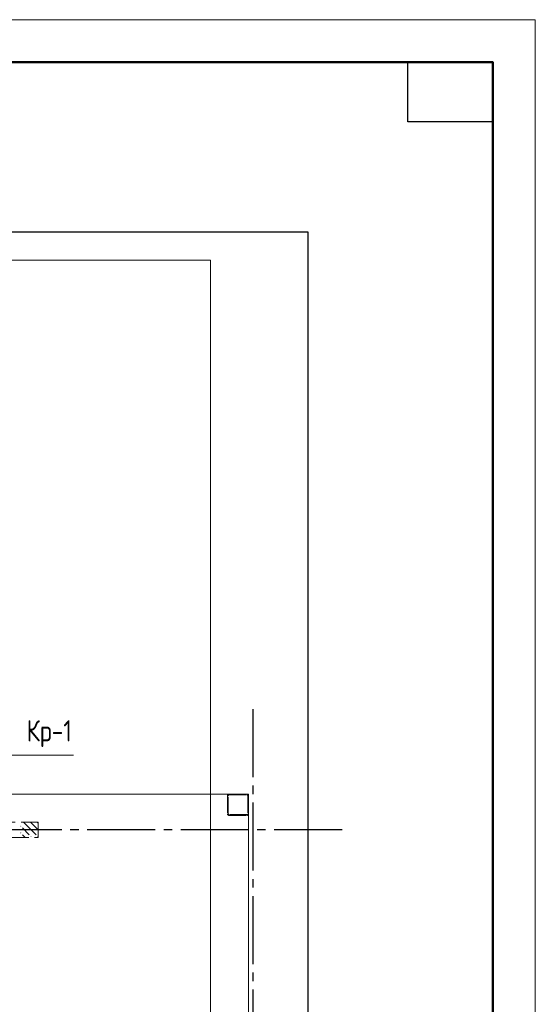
# Model space of a CAD drawing. Header units: millimetres. Extents: x 0 to 31317, y 0 to 42000.
# Tile 13 of 13: x 23628 to 29700, y 30418 to 42000. Entities that reach past the tile are written whole.
import ezdxf

# ---------------------------------------------------------------- set-up
doc = ezdxf.new("R2010")
doc.units = ezdxf.units.MM
doc.linetypes.add('______2', pattern=[270, 200, -70])
doc.linetypes.add('______5', pattern=[1100, 800, -100, 100, -100])
for name, color, linetype, lineweight in [('Standard', 7, 'Continuous', 25), ('Оси', 40, '______5', 18), ('Позиционная метка номер позиции', 7, 'Continuous', 13)]:
    doc.layers.add(name, color=color, linetype=linetype, lineweight=lineweight)
doc.layers.add('ЖБ Перекрытие верхний уровень', color=7, linetype='Continuous', lineweight=25, true_color=0xe0e0ff)
doc.layers.add('ЖБ Стена верхний уровень', color=7, linetype='Continuous', lineweight=25, true_color=0x006e00)
doc.styles.add('GOST 2.304-81', font='txt')

msp = doc.modelspace()

# ---------------------------------------------------------------- hatches: boundary and pattern name
at = {"layer": 'ЖБ Стена верхний уровень', "linetype": 'Continuous', "lineweight": 18, "transparency": 33554687}
for points in [[(26314, 32873), (26321, 32880), (26322, 32879), (26323, 32877), (26324, 32873), (26324, 32870), (26324, 32870), (26321, 32867)], [(26074, 32713), (26081, 32720), (26084, 32717), (26084, 32710), (26081, 32707)], [(23634, 32513), (23641, 32520), (23647, 32513), (23641, 32507)], [(23634, 32433), (23641, 32440), (23647, 32433), (23641, 32427)], [(23754, 32393), (23761, 32400), (23767, 32393), (23761, 32387)], [(23834, 32393), (23841, 32400), (23844, 32397), (23844, 32390), (23841, 32387)]]:
    msp.add_hatch(color=7, dxfattribs=at).paths.add_polyline_path(points, flags=16)

# ---------------------------------------------------------------- linework, layer by layer
at = {"layer": 'Standard', "color": 7, "linetype": 'Continuous', "lineweight": 13, "transparency": 33554687}
msp.add_lwpolyline([(0, 0), (29700, 0), (29700, 42000), (0, 42000), (0, 0)], close=True, dxfattribs=at)
for points in [[(29700, 42000), (0, 42000), (0, 0), (29700, 0), (29700, 42000)], [(7674, 17930), (25874, 17930), (25874, 39170), (7674, 39170), (7674, 17930)]]:
    msp.add_lwpolyline(points, dxfattribs=at)
at = {"layer": 'Standard', "color": 7, "linetype": 'Continuous', "lineweight": 50, "transparency": 33554687}
msp.add_lwpolyline([(2000, 41500), (29200, 41500), (29200, 500), (2000, 500), (2000, 41500)], close=True, dxfattribs=at)
at = {"layer": 'Standard', "color": 7, "linetype": 'Continuous', "lineweight": 25, "transparency": 33554687}
msp.add_lwpolyline([(29200, 41500), (29200, 40800), (28200, 40800), (28200, 41500), (29200, 41500)], close=True, dxfattribs=at)
msp.add_lwpolyline([(7394, 17930), (27024, 17930), (27024, 39500), (7394, 39500), (7394, 17930)], dxfattribs=at)
at = {"layer": 'ЖБ Перекрытие верхний уровень', "color": 7, "linetype": 'Continuous', "lineweight": 18, "transparency": 33554687}
for p, q in [((26324, 32890), (22354, 32890)), ((26324, 24210), (26324, 32890))]:
    msp.add_line(p, q, dxfattribs=at)
at = {"layer": 'ЖБ Стена верхний уровень', "color": 251, "linetype": '______2', "lineweight": 13, "true_color": 0x656565, "transparency": 33554687}
for p, q in [((26075, 32877), (26074, 32873)), ((26074, 32873), (26074, 32870)), ((26074, 32870), (26074, 32660)), ((26077, 32880), (26075, 32877)), ((26079, 32883), (26077, 32880)), ((26081, 32885), (26079, 32883)), ((26084, 32887), (26081, 32885)), ((26087, 32889), (26084, 32887)), ((26084, 32872), (26085, 32873)), ((26084, 32870), (26084, 32872)), ((26084, 32660), (26084, 32870)), ((26085, 32875), (26086, 32876)), ((26085, 32873), (26085, 32875)), ((26086, 32876), (26088, 32878)), ((26091, 32890), (26087, 32889)), ((26088, 32878), (26089, 32879)), ((26089, 32879), (26091, 32879)), ((26094, 32890), (26091, 32890)), ((26091, 32879), (26092, 32880)), ((26092, 32880), (26094, 32880)), ((26304, 32890), (26094, 32890)), ((26094, 32880), (26304, 32880)), ((26307, 32890), (26304, 32890)), ((26304, 32880), (26306, 32880)), ((26306, 32880), (26307, 32879)), ((26311, 32889), (26307, 32890)), ((26307, 32879), (26309, 32879)), ((26309, 32879), (26310, 32878)), ((26310, 32878), (26312, 32876)), ((26314, 32887), (26311, 32889)), ((26312, 32876), (26313, 32875)), ((26313, 32875), (26313, 32873)), ((26313, 32873), (26314, 32872)), ((26317, 32885), (26314, 32887)), ((26314, 32872), (26314, 32870)), ((26314, 32870), (26314, 32660)), ((26319, 32883), (26317, 32885)), ((26321, 32880), (26319, 32883)), ((26323, 32877), (26321, 32880)), ((26324, 32873), (26323, 32877)), ((26324, 32870), (26324, 32873)), ((26324, 32660), (26324, 32870)), ((23844, 32560), (16244, 32560)), ((23844, 32380), (23844, 32560)), ((26074, 32660), (26074, 32657)), ((26074, 32657), (26075, 32653)), ((26075, 32653), (26077, 32650)), ((26077, 32650), (26079, 32647)), ((26079, 32647), (26081, 32645)), ((26081, 32645), (26084, 32643)), ((26084, 32658), (26084, 32660)), ((26085, 32657), (26084, 32658)), ((26084, 32643), (26087, 32641)), ((26085, 32655), (26085, 32657)), ((26086, 32654), (26085, 32655)), ((26088, 32652), (26086, 32654)), ((26087, 32641), (26091, 32640)), ((26089, 32651), (26088, 32652)), ((26091, 32651), (26089, 32651)), ((26092, 32650), (26091, 32651)), ((26091, 32640), (26094, 32640)), ((26094, 32650), (26092, 32650)), ((26304, 32650), (26094, 32650)), ((26094, 32640), (26304, 32640)), ((26306, 32650), (26304, 32650)), ((26304, 32640), (26307, 32640)), ((26307, 32651), (26306, 32650)), ((26309, 32651), (26307, 32651)), ((26307, 32640), (26311, 32641)), ((26310, 32652), (26309, 32651)), ((26312, 32654), (26310, 32652)), ((26311, 32641), (26314, 32643)), ((26313, 32655), (26312, 32654)), ((26314, 32658), (26313, 32657)), ((26313, 32657), (26313, 32655)), ((26314, 32660), (26314, 32658)), ((26314, 32643), (26317, 32645)), ((26317, 32645), (26319, 32647)), ((26319, 32647), (26321, 32650)), ((26321, 32650), (26323, 32653)), ((26323, 32653), (26324, 32657)), ((26324, 32657), (26324, 32660)), ((16244, 32380), (23844, 32380))]:
    msp.add_line(p, q, dxfattribs=at)
at = {"layer": 'ЖБ Стена верхний уровень', "color": 9, "linetype": 'Continuous', "lineweight": 18, "true_color": 0xc7c7c7, "transparency": 33554687}
for p, q in [((26074, 32800), (26084, 32790)), ((26076, 32878), (26084, 32870)), ((26144, 32890), (26154, 32880)), ((26224, 32890), (26234, 32880)), ((26314, 32800), (26324, 32790)), ((26314, 32720), (26324, 32710)), ((23741, 32493), (23674, 32560)), ((23754, 32560), (23821, 32493)), ((23834, 32560), (23844, 32550)), ((26154, 32640), (26144, 32650)), ((26224, 32650), (26234, 32640)), ((26304, 32650), (26312, 32642)), ((23661, 32493), (23741, 32413)), ((23741, 32493), (23821, 32413)), ((23821, 32493), (23844, 32470)), ((23661, 32413), (23694, 32380))]:
    msp.add_line(p, q, dxfattribs=at)
at = {"layer": 'Оси', "color": 8, "linetype": '______5', "lineweight": -3, "transparency": 33554687}
for p, q in [((26374, 33890), (26374, 15930)), ((27424, 32470), (4600, 32470))]:
    msp.add_line(p, q, dxfattribs=at)
at = {"layer": 'Позиционная метка номер позиции', "color": 7, "linetype": 'Continuous', "lineweight": 13, "transparency": 33554687}
for points in [[(22960, 32850), (23460, 33350), (24260, 33350)], [(22960, 24370), (23460, 24870), (23460, 33350), (24260, 33350)]]:
    msp.add_lwpolyline(points, dxfattribs=at)

# ---------------------------------------------------------------- texts
at = {"layer": 'Standard', "color": 7, "linetype": 'Continuous', "lineweight": 25, "transparency": 33554687, "char_height": 250, "attachment_point": 7, "style": 'GOST 2.304-81'}
for s, insert, width in [('Кр-3', (22978, 39988), 711.25), ('Кр-1', (23710, 33442), 675.67)]:
    msp.add_mtext(s, dxfattribs=dict(at, insert=insert, width=width))

doc.saveas('drawing.dxf')
